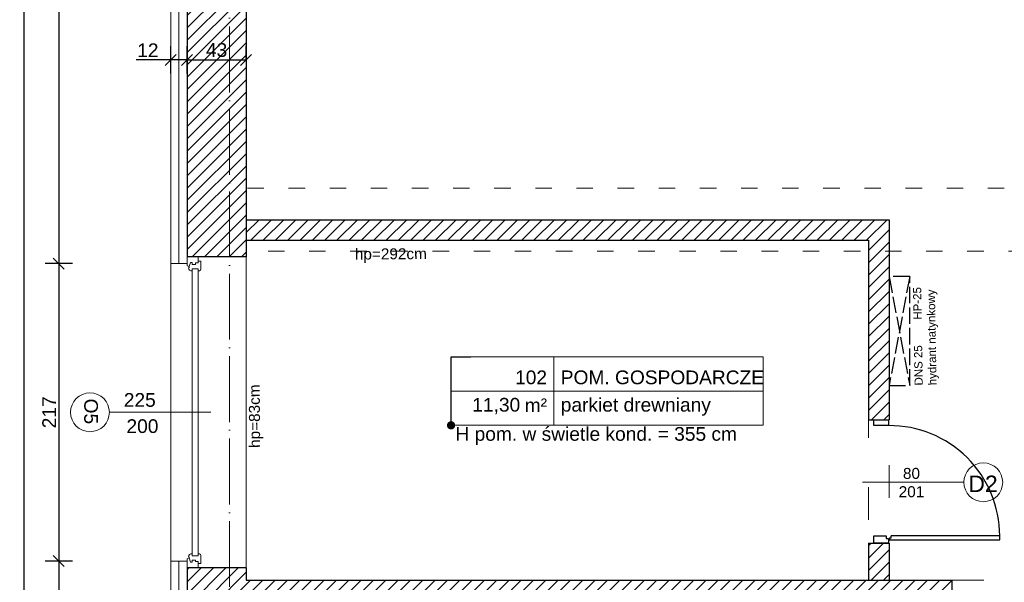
# Model space of a CAD drawing. Header units: millimetres. Extents: x -2720 to 125583, y -8970 to 34912.
# Tile 67 of 105: x 19765 to 20483, y 18462 to 18873. Entities that reach past the tile are written whole.
import ezdxf
from ezdxf import colors
from ezdxf.entities.mleader import LeaderData, LeaderLine
from ezdxf.enums import TextEntityAlignment as Align
from ezdxf.math import Vec2, Vec3

# ---------------------------------------------------------------- set-up
doc = ezdxf.new("R2010")
doc.units = ezdxf.units.MM
for name, pattern in [('ACAD_ISO02W100', [15, 12, -3]), ('ACAD_ISO03W100', [30, 12, -18]), ('ACAD_ISO04W100', [30, 24, -3, 0, -3]), ('DASHED', [19.05, 12.7, -6.35])]:
    doc.linetypes.add(name, pattern=pattern)
for name, color, linetype, lineweight, true_color in [('A_HATCH', 7, 'Continuous', 5, 0x999999), ('A_IZOLEACJA TERMI_PROJEKTOWANA', 7, 'Continuous', 15, 0x0089b6), ('A_PPOŻ', 1, 'ACAD_ISO02W100', 30, 0xff0000)]:
    doc.layers.add(name, color=color, linetype=linetype, lineweight=lineweight, true_color=true_color)
for name, color, linetype, lineweight in [('A_KONST_ISTNIEJĄCE', 83, 'Continuous', 25), ('A_OPISY', 40, 'Continuous', 9), ('A_OSIE KONSTRUKCYJNE', 150, 'ACAD_ISO04W100', 5), ('A_STOLARKA OKIENNA', 141, 'Continuous', 15), ('A_WIDOK', 141, 'Continuous', 13), ('A_WIDOK-NAD', 221, 'DASHED', 13), ('A_WYMIAROWANIE', 7, 'Continuous', 9)]:
    doc.layers.add(name, color=color, linetype=linetype, lineweight=lineweight)
doc.layers.add('A_NIEWIDOCZNE  POMOCNICZE', color=252, linetype='ACAD_ISO03W100', lineweight=5, plot=False)
doc.styles.add('ARIAL', font='arial.ttf')
doc.styles.get("Standard").update_dxf_attribs({"font": 'arial.ttf'})
doc.linetypes.add('BATTING', pattern='A,0.0001,-0.1,[134,ltypeshp.shx,S=0.1,R=0,X=-0.1,Y=0],-0.2,[134,ltypeshp.shx,S=0.1,R=180,X=0.1,Y=0],-0.1', length=0.4001)
doc.dimstyles.new('1 do 100', dxfattribs={"dimtxt": 10, "dimasz": 8, "dimexe": 10, "dimexo": 10, "dimgap": 2, "dimtad": 1, "dimdec": 0, "dimtxsty": 'Standard', "dimblk": 'OBLIQUE', "dimcen": 2.5, "dimadec": 0, "dimazin": 0, "dimtfac": 1, "dimtdec": 0, "dimtmove": 0, "dimatfit": 3, "dimldrblk": 'OBLIQUE', "dimfxl": 10, "dimfxlon": 1, "dimarcsym": 0})
pattern_1 = [(45, (-3039.768, 690.5185), (-4.490128, 4.490128), [])]

# ---------------------------------------------------------------- blocks, each defined once
blk = doc.blocks.new('_Oblique')
at = {"color": 0, "linetype": 'ByBlock', "lineweight": -2}
blk.add_line((-0.5, -0.5), (0.5, 0.5), dxfattribs=at)
blk = doc.blocks.new('*D440')
at = {"layer": 'A_WYMIAROWANIE', "color": 0, "lineweight": -2, "ltscale": 2, "transparency": 16777216}
for p, q in [((19803.16, 19652.66), (19783.16, 19652.66)), ((19793.16, 19652.66), (19793.16, 18694.66)), ((19803.16, 18694.66), (19783.16, 18694.66))]:
    blk.add_line(p, q, dxfattribs=at)
at = {"layer": 'Defpoints', "color": 0, "ltscale": 2, "transparency": 16777216}
for p in [(19874.77, 19652.66), (19793.16, 18694.66), (19874.77, 18694.66)]:
    blk.add_point(p, dxfattribs=at)
at = {"layer": 'A_WYMIAROWANIE', "color": 0, "lineweight": -2, "ltscale": 2, "transparency": 16777216, "xscale": 8, "yscale": 8, "zscale": 8}
for p, rotation in [((19793.16, 19652.66), 90), ((19793.16, 18694.66), 270)]:
    blk.add_blockref('_Oblique', p, dxfattribs=dict(at, rotation=rotation))
at = {"layer": 'A_WYMIAROWANIE', "color": 0, "ltscale": 2, "transparency": 16777216, "insert": (19786.06, 19173.66), "char_height": 10, "attachment_point": 5, "rotation": 90}
blk.add_mtext('958', dxfattribs=at)
blk = doc.blocks.new('*D441')
at = {"layer": 'A_WYMIAROWANIE', "color": 0, "lineweight": -2, "ltscale": 2, "transparency": 16777216}
for p, q in [((19803.16, 18694.66), (19783.16, 18694.66)), ((19793.16, 18694.66), (19793.16, 18477.66)), ((19803.16, 18477.66), (19783.16, 18477.66))]:
    blk.add_line(p, q, dxfattribs=at)
at = {"layer": 'Defpoints', "color": 0, "ltscale": 2, "transparency": 16777216}
for p in [(19874.77, 18694.66), (19793.16, 18477.66), (19874.77, 18477.66)]:
    blk.add_point(p, dxfattribs=at)
at = {"layer": 'A_WYMIAROWANIE', "color": 0, "lineweight": -2, "ltscale": 2, "transparency": 16777216, "xscale": 8, "yscale": 8, "zscale": 8}
for p, rotation in [((19793.16, 18694.66), 90), ((19793.16, 18477.66), 270)]:
    blk.add_blockref('_Oblique', p, dxfattribs=dict(at, rotation=rotation))
at = {"layer": 'A_WYMIAROWANIE', "color": 0, "ltscale": 2, "transparency": 16777216, "insert": (19786.14, 18586.16), "char_height": 10, "attachment_point": 5, "rotation": 90}
blk.add_mtext('217', dxfattribs=at)
blk = doc.blocks.new('*D442')
at = {"layer": 'A_WYMIAROWANIE', "color": 0, "lineweight": -2, "ltscale": 2, "transparency": 16777216}
for p, q in [((19803.16, 18477.66), (19783.16, 18477.66)), ((19793.16, 18477.66), (19793.16, 18414.66)), ((19803.16, 18414.66), (19783.16, 18414.66))]:
    blk.add_line(p, q, dxfattribs=at)
at = {"layer": 'Defpoints', "color": 0, "ltscale": 2, "transparency": 16777216}
for p in [(19874.77, 18477.66), (19793.16, 18414.66), (19874.77, 18414.66)]:
    blk.add_point(p, dxfattribs=at)
at = {"layer": 'A_WYMIAROWANIE', "color": 0, "lineweight": -2, "ltscale": 2, "transparency": 16777216, "xscale": 8, "yscale": 8, "zscale": 8}
for p, rotation in [((19793.16, 18477.66), 90), ((19793.16, 18414.66), 270)]:
    blk.add_blockref('_Oblique', p, dxfattribs=dict(at, rotation=rotation))
at = {"layer": 'A_WYMIAROWANIE', "color": 0, "ltscale": 2, "transparency": 16777216, "insert": (19786.05, 18446.16), "char_height": 10, "attachment_point": 5, "rotation": 90}
blk.add_mtext('63', dxfattribs=at)
blk = doc.blocks.new('*D448')
at = {"layer": 'A_WYMIAROWANIE', "color": 0, "lineweight": -2, "ltscale": 2, "transparency": 16777216}
for p, q in [((19777.86, 19609.66), (19757.86, 19609.66)), ((19767.86, 18445.66), (19767.86, 19609.66)), ((19777.86, 18445.66), (19757.86, 18445.66))]:
    blk.add_line(p, q, dxfattribs=at)
at = {"layer": 'Defpoints', "color": 0, "ltscale": 2, "transparency": 16777216}
for p in [(19767.86, 19609.66), (19855.59, 19609.66), (19882.95, 18445.66)]:
    blk.add_point(p, dxfattribs=at)
at = {"layer": 'A_WYMIAROWANIE', "color": 0, "lineweight": -2, "ltscale": 2, "transparency": 16777216, "xscale": 8, "yscale": 8, "zscale": 8}
for p, rotation in [((19767.86, 19609.66), 90), ((19767.86, 18445.66), 270)]:
    blk.add_blockref('_Oblique', p, dxfattribs=dict(at, rotation=rotation))
at = {"layer": 'A_WYMIAROWANIE', "color": 0, "ltscale": 2, "transparency": 16777216, "insert": (19760.75, 19027.66), "char_height": 10, "attachment_point": 5, "rotation": 90}
blk.add_mtext('1164', dxfattribs=at)
blk = doc.blocks.new('*D450')
at = {"layer": 'A_WYMIAROWANIE', "color": 0, "lineweight": -2, "ltscale": 2, "transparency": 16777216}
for p, q in [((19753.5, 19652.66), (19733.5, 19652.66)), ((19743.5, 19652.66), (19743.5, 18149.66)), ((19753.5, 18149.66), (19733.5, 18149.66))]:
    blk.add_line(p, q, dxfattribs=at)
at = {"layer": 'Defpoints', "color": 0, "ltscale": 2, "transparency": 16777216}
for p in [(19874.77, 19652.66), (19743.5, 18149.66), (19874.77, 18149.66)]:
    blk.add_point(p, dxfattribs=at)
at = {"layer": 'A_WYMIAROWANIE', "color": 0, "lineweight": -2, "ltscale": 2, "transparency": 16777216, "xscale": 8, "yscale": 8, "zscale": 8}
for p, rotation in [((19743.5, 19652.66), 90), ((19743.5, 18149.66), 270)]:
    blk.add_blockref('_Oblique', p, dxfattribs=dict(at, rotation=rotation))
at = {"layer": 'A_WYMIAROWANIE', "color": 0, "ltscale": 2, "transparency": 16777216, "insert": (19736.39, 18901.16), "char_height": 10, "attachment_point": 5, "rotation": 90}
blk.add_mtext('1503', dxfattribs=at)
blk = doc.blocks.new('*D451')
at = {"layer": 'A_WYMIAROWANIE', "color": 0, "lineweight": -2, "ltscale": 2, "transparency": 16777216}
for p, q in [((19874.77, 18833.24), (19874.77, 18853.24)), ((19886.77, 18833.24), (19886.77, 18853.24)), ((19874.77, 18843.24), (19849.49, 18843.24)), ((19886.77, 18843.24), (19874.77, 18843.24))]:
    blk.add_line(p, q, dxfattribs=at)
at = {"layer": 'Defpoints', "color": 0, "ltscale": 2, "transparency": 16777216}
for p in [(19886.77, 18843.24), (19874.77, 18695.93), (19886.77, 18695.93)]:
    blk.add_point(p, dxfattribs=at)
at = {"layer": 'A_WYMIAROWANIE', "color": 0, "lineweight": -2, "ltscale": 2, "transparency": 16777216, "xscale": 8, "yscale": 8, "zscale": 8, "rotation": 180}
blk.add_blockref('_Oblique', (19874.77, 18843.24), dxfattribs=at)
at = {"layer": 'A_WYMIAROWANIE', "color": 0, "lineweight": -2, "ltscale": 2, "transparency": 16777216, "xscale": 8, "yscale": 8, "zscale": 8}
blk.add_blockref('_Oblique', (19886.77, 18843.24), dxfattribs=at)
at = {"layer": 'A_WYMIAROWANIE', "color": 0, "ltscale": 2, "transparency": 16777216, "insert": (19858.13, 18850.26), "char_height": 10, "attachment_point": 5}
blk.add_mtext('12', dxfattribs=at)
blk = doc.blocks.new('*D452')
at = {"layer": 'A_WYMIAROWANIE', "color": 0, "lineweight": -2, "ltscale": 2, "transparency": 16777216}
for p, q in [((19886.77, 18833.24), (19886.77, 18853.24)), ((19929.77, 18843.24), (19929.77, 18853.24)), ((19886.77, 18843.24), (19929.77, 18843.24))]:
    blk.add_line(p, q, dxfattribs=at)
at = {"layer": 'Defpoints', "color": 0, "ltscale": 2, "transparency": 16777216}
for p in [(19929.77, 18843.24), (19929.77, 18835.36), (19886.77, 18695.93)]:
    blk.add_point(p, dxfattribs=at)
at = {"layer": 'A_WYMIAROWANIE', "color": 0, "lineweight": -2, "ltscale": 2, "transparency": 16777216, "xscale": 8, "yscale": 8, "zscale": 8, "rotation": 180}
blk.add_blockref('_Oblique', (19886.77, 18843.24), dxfattribs=at)
at = {"layer": 'A_WYMIAROWANIE', "color": 0, "lineweight": -2, "ltscale": 2, "transparency": 16777216, "xscale": 8, "yscale": 8, "zscale": 8}
blk.add_blockref('_Oblique', (19929.77, 18843.24), dxfattribs=at)
at = {"layer": 'A_WYMIAROWANIE', "color": 0, "ltscale": 2, "transparency": 16777216, "insert": (19908.27, 18850.35), "char_height": 10, "attachment_point": 5}
blk.add_mtext('43', dxfattribs=at)
blk = doc.blocks.new('*U594')
at = {"color": 0}
for p, q in [((10, -94.67), (10, -96.67)), ((12.58, -96.25), (14.14, -96.25)), ((14.14, -96.25), (14.14, -94.69)), ((10, -96.67), (12, -96.67))]:
    blk.add_line(p, q, dxfattribs=at)
for points in [[(0, 0), (12, 0), (12, -4.67), (0, -4.67), (0, 0)], [(0, -94.67), (10, -94.67)], [(12, -96.67), (12, -100.67), (0, -100.67), (0, -94.67)], [(12.58, -97.8), (102.58, -97.8), (102.58, -94.69), (14.14, -94.69)], [(12.58, -96.25), (12.58, -97.8)]]:
    blk.add_lwpolyline(points, dxfattribs=at)
blk.add_arc((12.56, -94.69), 90.02, 359.99889, 90.35485, dxfattribs=at)
blk = doc.blocks.new('WARTOŚĆ')
at = {"layer": 'A_OPISY', "color": 144}
blk.add_line((0, 0), (0, 73.97), dxfattribs=at)
blk.add_circle((0, 88.12), 14.15, dxfattribs=at)
blk.add_attdef('OZ', (-9.99, 82.42), '', height=10, dxfattribs=at)
for tag, p in [('S', (-4.03, 32.64)), ('H', (15.09, 32.64))]:
    blk.add_attdef(tag, p, '', height=10, rotation=90, dxfattribs=at)
blk = doc.blocks.new('*U109')
at = {"lineweight": 5}
for p, q in [((-75, -25), (-75, 25)), ((-75, 25), (0, 25)), ((0, 0), (0, 25)), ((0, 25), (152.71, 25)), ((152.71, 25), (152.71, -25)), ((-75, -25), (0, -25)), ((152.71, -25), (0, -25))]:
    blk.add_line(p, q, dxfattribs=at)
at = {"lineweight": 5, "ltscale": 18.5}
for p, q in [((0, 25), (0, -25)), ((-75, 0), (152.71, 0))]:
    blk.add_line(p, q, dxfattribs=at)
at = {"lineweight": 5, "ltscale": 18.5, "insert": (-5, -10.38), "char_height": 10, "attachment_point": 6, "style": 'ARIAL'}
blk.add_mtext('\\A1;m²', dxfattribs=at)
at = {"lineweight": 5, "style": 'ARIAL'}
blk.add_attdef('1NR', text='', height=10, dxfattribs=at).set_placement((-5, 5), align=Align.RIGHT)
blk.add_attdef('2POM', (5, 5), '', height=10, dxfattribs=at)
blk.add_attdef('4PL2', text='', height=10, dxfattribs=at).set_placement((-24.57, -5), align=Align.TOP_RIGHT)
blk.add_attdef('3POS', text='', height=10, dxfattribs=at).set_placement((5, -5), align=Align.TOP_LEFT)
blk = doc.blocks.new('_Dot')
at = {"color": 0, "linetype": 'ByBlock', "lineweight": -2}
blk.add_line((-0.5, 0), (-1, 0), dxfattribs=at)
at = {"color": 0, "linetype": 'ByBlock', "const_width": 0.5}
blk.add_lwpolyline([(-0.25, 0, 1), (0.25, 0, 1)], format="xyb", close=True, dxfattribs=at)
blk = doc.blocks.new('*U509')
at = {"color": 144}
for p, q in [((-28, 0), (-28, -8)), ((-28, 0), (-21.32, 0)), ((-28, 0), (-28, -8)), ((-21.32, 0), (-20.74, -1.55)), ((192.32, 0), (191.74, -1.55)), ((199, 0), (192.32, 0)), ((199, 0), (199, -8)), ((-23.76, -2.4), (-20.74, -1.55)), ((-23.76, -3.73), (-23.76, -2.4)), ((-22.39, -3.73), (-23.76, -3.73)), ((-23.41, -8), (-23.41, -6.06)), ((-23.41, -6.06), (-22.39, -6.06)), ((-22.39, -6.06), (-22.39, -3.73)), ((-20.74, -1.55), (-19.89, -1.55)), ((-19.89, -1.55), (-19.99, -1.01)), ((-19.25, -7.98), (-19.25, -3.66)), ((-19.25, -3.66), (-17.62, -3.66)), ((190.25, -3.66), (188.62, -3.66)), ((190.25, -7.98), (190.25, -3.66)), ((190.89, -1.55), (190.99, -1.01)), ((191.74, -1.55), (190.89, -1.55)), ((194.76, -2.4), (191.74, -1.55)), ((193.39, -6.06), (193.39, -3.73)), ((193.39, -3.73), (194.76, -3.73)), ((194.41, -6.06), (193.39, -6.06)), ((194.41, -8), (194.41, -6.06)), ((194.76, -3.73), (194.76, -2.4)), ((-28, -8), (-24.8, -8)), ((-24.8, -8), (-24.8, -9.92)), ((-24.8, -8), (-23.41, -8)), ((-24.8, -9.92), (-18.94, -9.92)), ((-17.66, -7.98), (-19.25, -7.98)), ((-17.66, -9.03), (-17.66, -7.98)), ((188.66, -9.03), (188.66, -7.98)), ((188.66, -7.98), (190.25, -7.98)), ((195.8, -9.92), (189.94, -9.92)), ((195.8, -8), (194.41, -8)), ((199, -8), (195.8, -8)), ((195.8, -8), (195.8, -9.92))]:
    blk.add_line(p, q, dxfattribs=at)
blk.add_lwpolyline([(-19.25, -3.66), (190.25, -3.66), (190.25, -7.98), (-19.25, -7.98)], close=True, dxfattribs=at)
for centre, radius, start, end in [((-20.13, -3.52), 2.51, 356.81051, 86.81051), ((191.13, -3.52), 2.51, 93.18949, 183.18949), ((-19.03, -8.42), 1.5, 273.35533, 335.68535), ((190.03, -8.42), 1.5, 204.31465, 266.64467)]:
    blk.add_arc(centre, radius, start, end, dxfattribs=at)

msp = doc.modelspace()

# ---------------------------------------------------------------- hatches: boundary and pattern name
at = {"layer": 'A_HATCH'}
h = msp.add_hatch(dxfattribs=at)
h.set_pattern_fill('ANSI31', color=256, scale=2)
h.set_pattern_definition(pattern_1)
h.paths.add_polyline_path([(20765.77, 18435.66), (20765.77, 19640.66), (20580.77, 19640.66), (20580.77, 19597.66), (20722.77, 19597.66), (20722.77, 18722.66), (20707.77, 18722.66), (20707.77, 18463.66), (20594.77, 18463.66), (20594.77, 18437.66), (20710.77, 18437.66), (20710.77, 18334.66), (20722.77, 18334.66), (20722.77, 18204.66), (20462.77, 18204.66), (20462.77, 18161.66), (20765.77, 18161.66)])
h.paths.add_polyline_path([(20733.27, 18362.64), (20719.27, 18362.64), (20719.27, 18376.64), (20733.27, 18376.64)], flags=16)
h.paths.add_polyline_path([(20716.27, 18558.49), (20716.27, 18572.49)], flags=16)
h.paths.add_polyline_path([(20234.77, 18194.66), (20069.77, 18194.66), (20069.77, 18198.66), (19929.77, 18198.66), (19929.77, 18204.66), (19929.77, 18223.66), (19886.77, 18223.66), (19886.77, 18161.66), (20234.77, 18161.66)])
h.paths.add_polyline_path([(19929.77, 19597.66), (20070.77, 19597.66), (20070.77, 19640.66), (19886.77, 19640.66), (19886.77, 18699.66), (19929.77, 18699.66)])
h.paths.add_polyline_path([(20352.77, 19640.66), (20298.77, 19640.66), (20298.77, 19597.66), (20352.77, 19597.66)])
h = msp.add_hatch(dxfattribs=at)
h.set_pattern_fill('ANSI31', color=256, scale=2)
h.set_pattern_definition([(45, (-3039.768, -2375.465), (-4.490128, 4.490128), [])])
h.paths.add_polyline_path([(20398.77, 18726.66), (19929.77, 18726.66), (19929.77, 18711.66), (20383.77, 18711.66), (20383.77, 18687.66), (20398.77, 18687.66)])
h.paths.add_polyline_path([(20398.77, 18687.66), (20383.77, 18687.66), (20383.77, 18580.66), (20398.77, 18580.66)])
h.paths.add_polyline_path([(20398.77, 18490.66), (20383.77, 18490.66), (20383.77, 18463.66), (20398.77, 18463.66)])
h = msp.add_hatch(dxfattribs=at)
h.set_pattern_fill('ANSI31', color=256, scale=2)
h.set_pattern_definition(pattern_1)
h.paths.add_polyline_path([(20444.77, 18463.66), (19929.77, 18463.66), (19929.77, 18472.66), (19886.77, 18472.66), (19886.77, 18419.66), (19929.77, 18419.66), (19929.77, 18437.66), (20444.77, 18437.66)])
h.paths.add_polyline_path([(20609.77, 18437.66), (20594.77, 18437.66), (20594.77, 18352.66), (20609.77, 18352.66)])
h.paths.add_polyline_path([(20609.77, 18262.66), (20594.77, 18262.66), (20594.77, 18204.66), (20609.77, 18204.66)])

# ---------------------------------------------------------------- linework, layer by layer
at = {"layer": 'A_IZOLEACJA TERMI_PROJEKTOWANA', "ltscale": 2}
for p, q in [((19886.77, 18694.66), (19874.77, 18694.66)), ((19886.77, 18477.66), (19874.77, 18477.66)), ((19886.77, 18477.66), (19874.77, 18477.66))]:
    msp.add_line(p, q, dxfattribs=at)
for points in [[(20075.77, 19652.66), (19874.77, 19652.66), (19874.77, 18694.66)], [(19874.77, 18477.66), (19874.77, 18414.66)]]:
    msp.add_lwpolyline(points, dxfattribs=at)
at = {"layer": 'A_IZOLEACJA TERMI_PROJEKTOWANA', "linetype": 'BATTING', "ltscale": 14}
for points in [[(20075.77, 19646.66), (19880.77, 19646.66), (19880.77, 18694.66)], [(19880.77, 18477.66), (19880.77, 18414.66)]]:
    msp.add_lwpolyline(points, dxfattribs=at)
at = {"layer": 'A_KONST_ISTNIEJĄCE', "ltscale": 2}
for p, q in [((19929.77, 19597.66), (19929.77, 18699.66)), ((19929.77, 18726.66), (20398.77, 18726.66)), ((20398.77, 18726.66), (20398.77, 18580.66)), ((19929.77, 18711.66), (20383.77, 18711.66)), ((20383.77, 18711.66), (20383.77, 18580.66)), ((19929.77, 18699.66), (19886.77, 18699.66)), ((20383.77, 18580.66), (20398.77, 18580.66)), ((20383.77, 18490.66), (20383.77, 18463.66)), ((20383.77, 18490.66), (20398.77, 18490.66)), ((20398.77, 18490.66), (20398.77, 18463.66)), ((19929.77, 18472.66), (19886.77, 18472.66)), ((19929.77, 18472.66), (19886.77, 18472.66)), ((19929.77, 18472.66), (19929.77, 18463.66)), ((19929.77, 18472.66), (19929.77, 18463.66)), ((19929.77, 18463.66), (20444.77, 18463.66)), ((19929.77, 18463.66), (20444.77, 18463.66)), ((20444.77, 18437.66), (20444.77, 18463.66))]:
    msp.add_line(p, q, dxfattribs=at)
for points in [[(20070.77, 19640.66), (19886.77, 19640.66), (19886.77, 18699.66)], [(19886.77, 18472.66), (19886.77, 18419.66)]]:
    msp.add_lwpolyline(points, dxfattribs=at)
at = {"layer": 'A_NIEWIDOCZNE  POMOCNICZE', "ltscale": 2}
msp.add_lwpolyline([(19929.77, 19597.66), (20722.77, 19597.66), (20722.77, 18722.66), (20707.77, 18722.66), (20707.77, 18463.66), (20398.77, 18463.66), (20398.77, 18726.66), (19929.77, 18726.66), (19929.77, 19597.66)], dxfattribs=at)
msp.add_lwpolyline([(19929.77, 18711.66), (20383.77, 18711.66), (20383.77, 18463.66), (19929.77, 18463.66)], close=True, dxfattribs=at)
at = {"layer": 'A_OPISY', "color": 144, "true_color": 0x007cb0, "transparency": 33554559}
msp.add_line((20453.29, 18535.09), (20379.31, 18535.09), dxfattribs=at)
msp.add_circle((20467.44, 18535.09), 14.15, dxfattribs=at)
at = {"layer": 'A_OSIE KONSTRUKCYJNE', "ltscale": 2}
msp.add_line((19917.77, 19829.05), (19917.77, 17971.86), dxfattribs=at)
at = {"layer": 'A_PPOŻ', "transparency": 33554687}
for p, q in [((20398.77, 18685.16), (20413.77, 18605.66)), ((20413.77, 18685.16), (20398.77, 18605.66))]:
    msp.add_line(p, q, dxfattribs=at)
msp.add_lwpolyline([(20413.77, 18685.16), (20398.77, 18685.16), (20398.77, 18605.66), (20413.77, 18605.66)], close=True, dxfattribs=at)
at = {"layer": 'A_WIDOK', "ltscale": 2}
for p, q in [((19874.77, 18694.66), (19874.77, 18477.66)), ((19929.77, 18472.66), (19929.77, 18699.66)), ((19929.77, 18472.66), (19929.77, 18699.66))]:
    msp.add_line(p, q, dxfattribs=at)
at = {"layer": 'A_WIDOK-NAD', "linetype": 'ACAD_ISO03W100'}
for p, q in [((20722.77, 18749.66), (19929.77, 18749.66)), ((20707.77, 18703.66), (19929.77, 18703.66))]:
    msp.add_line(p, q, dxfattribs=at)

# ---------------------------------------------------------------- block references
at = {"color": 144, "xscale": 0.8940362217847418, "yscale": 0.8940362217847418, "zscale": 0.8940362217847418}
msp.add_blockref('*U594', (20387.69, 18580.66), dxfattribs=at)
at = {"layer": 'A_OPISY'}
msp.add_blockref('*U109', (20154.27, 18601.66), dxfattribs=at).add_auto_attribs({'1NR': '102', '2POM': 'POM. GOSPODARCZE', '3POS': 'parkiet drewniany', '4PL2': '11,30'})
at = {"layer": 'A_OPISY', "color": 144, "true_color": 0x007cb0, "transparency": 33554559}
ref = msp.add_blockref('WARTOŚĆ', (19904.02, 18586.16), dxfattribs=dict(at, xscale=-1, rotation=90))
ref.add_attrib('S', '225', (19840.58, 18590.19), dxfattribs={"color": 0, "height": 10})
ref.add_attrib('H', '200', (19842.53, 18571.07), dxfattribs={"color": 0, "height": 10})
ref.add_attrib('OZ', 'O5', (19811.73, 18596.15), dxfattribs={"color": 0, "height": 10, "rotation": 270})
at = {"layer": 'A_STOLARKA OKIENNA', "transparency": 33554559, "xscale": -1, "rotation": 90}
msp.add_blockref('*U509', (19886.77, 18671.66), dxfattribs=at)

# ---------------------------------------------------------------- texts
at = {"layer": 'A_OPISY', "transparency": 33554559, "char_height": 8, "attachment_point": 5}
for s, insert, rotation in [('hp=292cm', (20035.37, 18700.53), 0.4248), ('hp=83cm', (19937.08, 18583.33), 90.4248)]:
    msp.add_mtext_dynamic_manual_height_columns(s, width=44.3905, gutter_width=12.5, heights=[0], dxfattribs=dict(at, insert=insert, rotation=rotation))
at = {"layer": 'A_OPISY', "insert": (20082.46, 18575.41), "char_height": 10, "attachment_point": 1}
msp.add_mtext_dynamic_manual_height_columns('H pom. w świetle kond. = 355 cm', width=254.3544, gutter_width=0, heights=[12.82], dxfattribs=at)
at = {"layer": 'A_OPISY', "color": 144, "true_color": 0x007cb0, "transparency": 33554559, "attachment_point": 5}
for s, insert, char_height in [('80\\P201', (20415.07, 18534.87), 8), ('D2', (20467.25, 18534.02), 12)]:
    msp.add_mtext_dynamic_manual_height_columns(s, width=44.3905, gutter_width=12.5, heights=[0], dxfattribs=dict(at, insert=insert, char_height=char_height))
at = {"layer": 'A_PPOŻ', "transparency": 33554687, "insert": (20417.34, 18605.67), "char_height": 6, "attachment_point": 1, "rotation": 90.94495}
msp.add_mtext_dynamic_manual_height_columns('DNS 25^IHP-25\\Phydrant natynkowy', width=93.285, gutter_width=12.5, heights=[0], dxfattribs=at)

# ---------------------------------------------------------------- dimensions: what is measured, and where the dimension line sits
at = {"layer": 'A_WYMIAROWANIE', "ltscale": 2}
for base, p2, picture, middle in [((19743.5, 18149.66), (19874.77, 18149.66), '*D450', (19736.39, 18901.16)), ((19793.16, 18694.66), (19874.77, 18694.66), '*D440', (19786.06, 19173.66))]:
    dim = msp.add_linear_dim(base=base, p1=(19874.77, 19652.66), p2=p2, angle=90, dimstyle='1 do 100', dxfattribs=at)
    dim.commit()
    dim.dimension.update_dxf_attribs({"geometry": picture, "text_midpoint": middle})
for base, p1, p2, picture, middle in [((19767.86, 19609.66), (19882.95, 18445.66), (19855.59, 19609.66), '*D448', (19760.75, 19027.66)), ((19793.16, 18477.66), (19874.77, 18694.66), (19874.77, 18477.66), '*D441', (19786.14, 18586.16)), ((19793.16, 18414.66), (19874.77, 18477.66), (19874.77, 18414.66), '*D442', (19786.05, 18446.16))]:
    dim = msp.add_linear_dim(base=base, p1=p1, p2=p2, angle=90, dimstyle='1 do 100', override={"dimtmove": 1}, dxfattribs=at)
    dim.commit()
    dim.dimension.update_dxf_attribs({"geometry": picture, "text_midpoint": middle})
dim = msp.add_linear_dim(base=(19886.77, 18843.24), p1=(19874.77, 18695.93), p2=(19886.77, 18695.93), dimstyle='1 do 100', dxfattribs=at)
dim.commit()
dim.dimension.update_dxf_attribs({"geometry": '*D451', "text_midpoint": (19858.13, 18843.24), "dimtype": 160})
dim = msp.add_linear_dim(base=(19929.77, 18843.24), p1=(19886.77, 18695.93), p2=(19929.77, 18835.36), dimstyle='1 do 100', override={"dimtmove": 1}, dxfattribs=at)
dim.commit()
dim.dimension.update_dxf_attribs({"geometry": '*D452', "text_midpoint": (19908.27, 18850.35)})

# ---------------------------------------------------------------- leaders
at = {"layer": 'A_OPISY'}
ml = msp.add_multileader_mtext('Standard', dxfattribs=at)
ml.set_content('', color=256)
ml.set_leader_properties()
ml.set_arrow_properties(name='DOT')
ml.build(insert=Vec2(0, 0))
ml.multileader.update_dxf_attribs({"arrow_head_size": 6})
ctx = ml.context
ctx.base_point, ctx.arrow_head_size, ctx.plane_origin = Vec3(20093.79, 18626.66), 6, Vec3(19877.26, 19094.37)
notes = []
notes.append((ctx, [(0, (1, 1, 0), (20079.27, 18626.66), (1, 0), 14.52, [(0, [(20079.27, 18576.66)], 0, [])])]))
ctx.mtext.insert, ctx.mtext.flow_direction = Vec3(20095.79, 18628.66), 5
for ctx, leaders in notes:
    for number, flags, end, landing, length, lines in leaders:
        leader = LeaderData()
        leader.index, (leader.has_last_leader_line, leader.has_dogleg_vector, leader.attachment_direction) = number, flags
        leader.last_leader_point, leader.dogleg_vector, leader.dogleg_length = Vec3(end), Vec3(landing), length
        for number, points, colour, breaks in lines:
            line = LeaderLine()
            line.index, line.vertices, line.color, line.breaks = number, Vec3.list(points), colors.encode_raw_color(colour), breaks
            leader.lines.append(line)
        ctx.leaders.append(leader)

doc.saveas('drawing.dxf')
